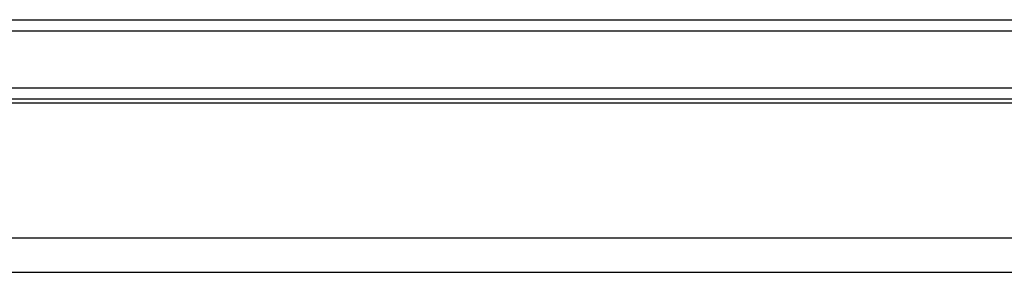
# Model space of a CAD drawing. Header units: inches. Extents: x 6 to 216, y 11 to 118.
# Tile 2 of 212: x 14.86 to 19.52, y 11.1 to 12.29. Entities that reach past the tile are written whole.
import ezdxf

# ---------------------------------------------------------------- set-up
doc = ezdxf.new("R2010")
doc.units = ezdxf.units.IN
doc.header["$MEASUREMENT"] = 0
doc.layers.add('Visible Edges(ANSI)', color=7, linetype='Continuous', lineweight=25)
doc.layers.add('Visible Tangent Edges(ANSI)', color=7, linetype='Continuous', lineweight=25)

msp = doc.modelspace()

# ---------------------------------------------------------------- linework, layer by layer
at = {"layer": 'Visible Edges(ANSI)'}
for p, q in [((8.4176, 12.2882), (23.1262, 12.2882)), ((5.7102, 11.8952), (41.3062, 11.8952)), ((22.8428, 11.9132), (7.7633, 11.9132)), ((5.7102, 11.0952), (41.3062, 11.0952))]:
    msp.add_line(p, q, dxfattribs=at)
at = {"layer": 'Visible Tangent Edges(ANSI)'}
for p, q in [((23.1252, 12.2344), (8.4176, 12.2344)), ((9.0869, 11.9671), (23.1243, 11.9671)), ((41.3062, 11.2562), (5.7102, 11.2562))]:
    msp.add_line(p, q, dxfattribs=at)

doc.saveas('drawing.dxf')
